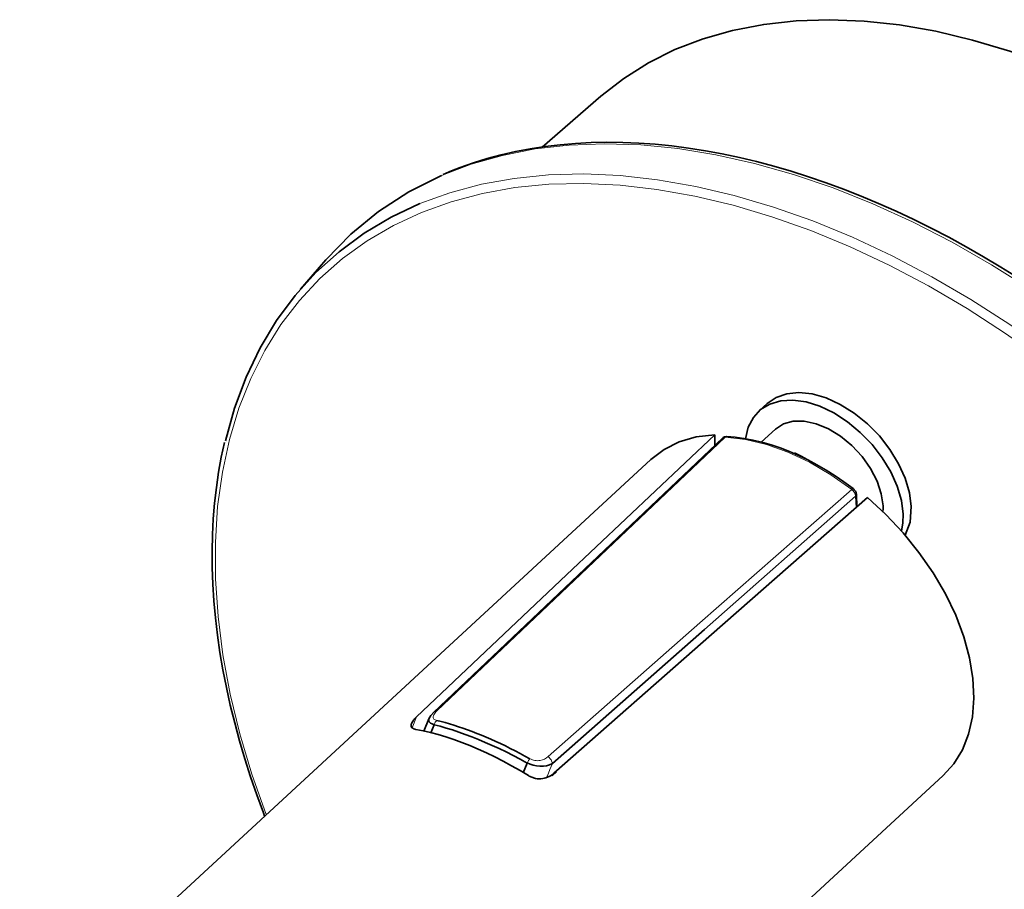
# Model space of a CAD drawing. Extents: x 123 to 2307, y 110 to 1511.
# Tile 21 of 22: x 1980 to 2175, y 853 to 1025. Entities that reach past the tile are written whole.
import ezdxf

# ---------------------------------------------------------------- set-up
doc = ezdxf.new("R2010")
doc.units = 0
doc.header["$MEASUREMENT"] = 0
doc.layers.add('Livello 1', color=7, linetype='Continuous', lineweight=0)

msp = doc.modelspace()

# ---------------------------------------------------------------- linework, layer by layer
at = {"layer": 'Livello 1', "color": 18, "lineweight": 35, "true_color": 0x000000}
for points, knots in [([(2307.01, 856.15), (2307.01, 856.15), (2306.49, 863.31), (2306.49, 863.31), (2306.49, 863.31), (2305.5, 870.63), (2305.5, 870.63), (2305.5, 870.63), (2304.04, 878.09), (2304.04, 878.09), (2304.04, 878.09), (2302.12, 885.66), (2302.12, 885.66), (2302.12, 885.66), (2299.75, 893.29), (2299.75, 893.29), (2299.75, 893.29), (2296.93, 900.98), (2296.93, 900.98), (2296.93, 900.98), (2293.68, 908.68), (2293.68, 908.68), (2293.68, 908.68), (2290.01, 916.36), (2290.01, 916.36), (2290.01, 916.36), (2285.93, 923.98), (2285.93, 923.98), (2285.93, 923.98), (2281.47, 931.53), (2281.47, 931.53), (2281.47, 931.53), (2276.64, 938.97), (2276.64, 938.97), (2276.64, 938.97), (2271.46, 946.27), (2271.46, 946.27), (2271.46, 946.27), (2265.94, 953.39), (2265.94, 953.39), (2265.94, 953.39), (2260.13, 960.32), (2260.13, 960.32), (2260.13, 960.32), (2254.02, 967.02), (2254.02, 967.02), (2254.02, 967.02), (2247.66, 973.46), (2247.66, 973.46), (2247.66, 973.46), (2241.07, 979.62), (2241.07, 979.62), (2241.07, 979.62), (2234.27, 985.47), (2234.27, 985.47), (2234.27, 985.47), (2227.29, 991), (2227.29, 991), (2227.29, 991), (2220.17, 996.17), (2220.17, 996.17), (2220.17, 996.17), (2212.92, 1000.97), (2212.92, 1000.97), (2212.92, 1000.97), (2205.58, 1005.38), (2205.58, 1005.38), (2205.58, 1005.38), (2198.17, 1009.37), (2198.17, 1009.37), (2198.17, 1009.37), (2190.74, 1012.94), (2190.74, 1012.94), (2190.74, 1012.94), (2183.3, 1016.07), (2183.3, 1016.07), (2183.3, 1016.07), (2175.9, 1018.74), (2175.9, 1018.74), (2175.9, 1018.74), (2168.55, 1020.95), (2168.55, 1020.95), (2168.55, 1020.95), (2161.29, 1022.68), (2161.29, 1022.68), (2161.29, 1022.68), (2154.14, 1023.93), (2154.14, 1023.93), (2154.14, 1023.93), (2147.15, 1024.7), (2147.15, 1024.7), (2147.15, 1024.7), (2140.32, 1024.98), (2140.32, 1024.98), (2140.32, 1024.98), (2133.71, 1024.76), (2133.71, 1024.76), (2133.71, 1024.76), (2127.32, 1024.06), (2127.32, 1024.06), (2127.32, 1024.06), (2121.18, 1022.87), (2121.18, 1022.87), (2121.18, 1022.87), (2115.33, 1021.2), (2115.33, 1021.2), (2115.33, 1021.2), (2109.78, 1019.06), (2109.78, 1019.06), (2109.78, 1019.06), (2104.56, 1016.45), (2104.56, 1016.45), (2104.56, 1016.45), (2099.69, 1013.38), (2099.69, 1013.38), (2099.69, 1013.38), (2095.18, 1009.87), (2095.18, 1009.87)], [0, 0, 0, 0, 1, 1, 1, 2, 2, 2, 3, 3, 3, 4, 4, 4, 5, 5, 5, 6, 6, 6, 7, 7, 7, 8, 8, 8, 9, 9, 9, 10, 10, 10, 11, 11, 11, 12, 12, 12, 13, 13, 13, 14, 14, 14, 15, 15, 15, 16, 16, 16, 17, 17, 17, 18, 18, 18, 19, 19, 19, 20, 20, 20, 21, 21, 21, 22, 22, 22, 23, 23, 23, 24, 24, 24, 25, 25, 25, 26, 26, 26, 27, 27, 27, 28, 28, 28, 29, 29, 29, 30, 30, 30, 31, 31, 31, 32, 32, 32, 33, 33, 33, 34, 34, 34, 35, 35, 35, 36, 36, 36, 37, 37, 37, 38, 38, 38, 39, 39, 39, 39]), ([(2279.49, 816.24), (2279.49, 816.24), (2279.4, 817.99), (2279.4, 817.99), (2279.4, 817.99), (2279.3, 819.75), (2279.3, 819.75), (2279.3, 819.75), (2279.02, 823.1), (2279.02, 823.1), (2279.02, 823.1), (2278.65, 826.49), (2278.65, 826.49), (2278.65, 826.49), (2278.18, 829.91), (2278.18, 829.91), (2278.18, 829.91), (2277.62, 833.36), (2277.62, 833.36), (2277.62, 833.36), (2276.97, 836.83), (2276.97, 836.83), (2276.97, 836.83), (2276.23, 840.33), (2276.23, 840.33), (2276.23, 840.33), (2275.39, 843.84), (2275.39, 843.84), (2275.39, 843.84), (2274.47, 847.38), (2274.47, 847.38), (2274.47, 847.38), (2273.45, 850.93), (2273.45, 850.93), (2273.45, 850.93), (2272.34, 854.49), (2272.34, 854.49), (2272.34, 854.49), (2271.15, 858.06), (2271.15, 858.06), (2271.15, 858.06), (2269.87, 861.64), (2269.87, 861.64), (2269.87, 861.64), (2268.5, 865.22), (2268.5, 865.22), (2268.5, 865.22), (2267.05, 868.81), (2267.05, 868.81), (2267.05, 868.81), (2265.51, 872.39), (2265.51, 872.39), (2265.51, 872.39), (2263.89, 875.97), (2263.89, 875.97), (2263.89, 875.97), (2262.18, 879.55), (2262.18, 879.55), (2262.18, 879.55), (2260.4, 883.12), (2260.4, 883.12), (2260.4, 883.12), (2258.53, 886.67), (2258.53, 886.67), (2258.53, 886.67), (2256.59, 890.21), (2256.59, 890.21), (2256.59, 890.21), (2254.57, 893.74), (2254.57, 893.74), (2254.57, 893.74), (2252.47, 897.25), (2252.47, 897.25), (2252.47, 897.25), (2250.31, 900.73), (2250.31, 900.73), (2250.31, 900.73), (2248.06, 904.2), (2248.06, 904.2), (2248.06, 904.2), (2245.75, 907.63), (2245.75, 907.63), (2245.75, 907.63), (2243.37, 911.04), (2243.37, 911.04), (2243.37, 911.04), (2240.92, 914.41), (2240.92, 914.41), (2240.92, 914.41), (2238.41, 917.76), (2238.41, 917.76), (2238.41, 917.76), (2235.83, 921.06), (2235.83, 921.06), (2235.83, 921.06), (2233.2, 924.33), (2233.2, 924.33), (2233.2, 924.33), (2230.5, 927.56), (2230.5, 927.56), (2230.5, 927.56), (2227.74, 930.74), (2227.74, 930.74), (2227.74, 930.74), (2224.93, 933.88), (2224.93, 933.88), (2224.93, 933.88), (2222.06, 936.97), (2222.06, 936.97), (2222.06, 936.97), (2219.15, 940.01), (2219.15, 940.01), (2219.15, 940.01), (2216.18, 942.99), (2216.18, 942.99), (2216.18, 942.99), (2213.17, 945.92), (2213.17, 945.92), (2213.17, 945.92), (2210.11, 948.8), (2210.11, 948.8), (2210.11, 948.8), (2207.01, 951.62), (2207.01, 951.62), (2207.01, 951.62), (2203.87, 954.37), (2203.87, 954.37), (2203.87, 954.37), (2200.68, 957.06), (2200.68, 957.06), (2200.68, 957.06), (2197.47, 959.69), (2197.47, 959.69), (2197.47, 959.69), (2194.22, 962.25), (2194.22, 962.25), (2194.22, 962.25), (2190.94, 964.74), (2190.94, 964.74), (2190.94, 964.74), (2187.63, 967.17), (2187.63, 967.17), (2187.63, 967.17), (2184.29, 969.52), (2184.29, 969.52), (2184.29, 969.52), (2180.93, 971.79), (2180.93, 971.79), (2180.93, 971.79), (2177.55, 973.99), (2177.55, 973.99), (2177.55, 973.99), (2174.14, 976.11), (2174.14, 976.11), (2174.14, 976.11), (2170.73, 978.16), (2170.73, 978.16), (2170.73, 978.16), (2167.29, 980.12), (2167.29, 980.12), (2167.29, 980.12), (2163.85, 982), (2163.85, 982), (2163.85, 982), (2160.39, 983.8), (2160.39, 983.8), (2160.39, 983.8), (2156.93, 985.52), (2156.93, 985.52), (2156.93, 985.52), (2153.47, 987.14), (2153.47, 987.14), (2153.47, 987.14), (2150, 988.68), (2150, 988.68), (2150, 988.68), (2146.53, 990.14), (2146.53, 990.14), (2146.53, 990.14), (2143.07, 991.5), (2143.07, 991.5), (2143.07, 991.5), (2139.61, 992.77), (2139.61, 992.77), (2139.61, 992.77), (2136.17, 993.96), (2136.17, 993.96), (2136.17, 993.96), (2132.73, 995.05), (2132.73, 995.05), (2132.73, 995.05), (2129.3, 996.04), (2129.3, 996.04), (2129.3, 996.04), (2125.89, 996.95), (2125.89, 996.95), (2125.89, 996.95), (2122.5, 997.75), (2122.5, 997.75), (2122.5, 997.75), (2119.13, 998.47), (2119.13, 998.47), (2119.13, 998.47), (2115.79, 999.09), (2115.79, 999.09), (2115.79, 999.09), (2112.47, 999.61), (2112.47, 999.61), (2112.47, 999.61), (2109.18, 1000.03), (2109.18, 1000.03), (2109.18, 1000.03), (2105.91, 1000.36), (2105.91, 1000.36), (2105.91, 1000.36), (2102.68, 1000.59), (2102.68, 1000.59), (2102.68, 1000.59), (2099.49, 1000.72), (2099.49, 1000.72), (2099.49, 1000.72), (2096.34, 1000.76), (2096.34, 1000.76), (2096.34, 1000.76), (2093.22, 1000.7), (2093.22, 1000.7), (2093.22, 1000.7), (2090.15, 1000.54), (2090.15, 1000.54), (2090.15, 1000.54), (2087.12, 1000.28), (2087.12, 1000.28), (2087.12, 1000.28), (2084.14, 999.92), (2084.14, 999.92), (2084.14, 999.92), (2081.21, 999.47), (2081.21, 999.47), (2081.21, 999.47), (2078.33, 998.92), (2078.33, 998.92), (2078.33, 998.92), (2075.5, 998.28), (2075.5, 998.28), (2075.5, 998.28), (2072.73, 997.54), (2072.73, 997.54), (2072.73, 997.54), (2070.02, 996.71), (2070.02, 996.71), (2070.02, 996.71), (2067.37, 995.77), (2067.37, 995.77), (2067.37, 995.77), (2065.69, 995.1), (2065.69, 995.1), (2065.69, 995.1), (2064.05, 994.38), (2064.05, 994.38)], [0, 0, 0, 0, 1, 1, 1, 2, 2, 2, 3, 3, 3, 4, 4, 4, 5, 5, 5, 6, 6, 6, 7, 7, 7, 8, 8, 8, 9, 9, 9, 10, 10, 10, 11, 11, 11, 12, 12, 12, 13, 13, 13, 14, 14, 14, 15, 15, 15, 16, 16, 16, 17, 17, 17, 18, 18, 18, 19, 19, 19, 20, 20, 20, 21, 21, 21, 22, 22, 22, 23, 23, 23, 24, 24, 24, 25, 25, 25, 26, 26, 26, 27, 27, 27, 28, 28, 28, 29, 29, 29, 30, 30, 30, 31, 31, 31, 32, 32, 32, 33, 33, 33, 34, 34, 34, 35, 35, 35, 36, 36, 36, 37, 37, 37, 38, 38, 38, 39, 39, 39, 40, 40, 40, 41, 41, 41, 42, 42, 42, 43, 43, 43, 44, 44, 44, 45, 45, 45, 46, 46, 46, 47, 47, 47, 48, 48, 48, 49, 49, 49, 50, 50, 50, 51, 51, 51, 52, 52, 52, 53, 53, 53, 54, 54, 54, 55, 55, 55, 56, 56, 56, 57, 57, 57, 58, 58, 58, 59, 59, 59, 60, 60, 60, 61, 61, 61, 62, 62, 62, 63, 63, 63, 64, 64, 64, 65, 65, 65, 66, 66, 66, 67, 67, 67, 68, 68, 68, 69, 69, 69, 70, 70, 70, 71, 71, 71, 72, 72, 72, 73, 73, 73, 74, 74, 74, 75, 75, 75, 76, 76, 76, 77, 77, 77, 78, 78, 78, 79, 79, 79, 80, 80, 80, 81, 81, 81, 82, 82, 82, 83, 83, 83, 84, 84, 84, 85, 85, 85, 86, 86, 86, 86]), ([(2063.72, 994.2), (2063.72, 994.2), (2057.25, 990.98), (2057.25, 990.98), (2057.25, 990.98), (2051.27, 987.11), (2051.27, 987.11), (2051.27, 987.11), (2045.8, 982.64), (2045.8, 982.64), (2045.8, 982.64), (2040.89, 977.57), (2040.89, 977.57)], [0, 0, 0, 0, 1, 1, 1, 2, 2, 2, 3, 3, 3, 4, 4, 4, 4]), ([(2021.04, 941.82), (2021.04, 941.82), (2022.84, 948.27), (2022.84, 948.27), (2022.84, 948.27), (2025.13, 954.39), (2025.13, 954.39), (2025.13, 954.39), (2027.9, 960.15), (2027.9, 960.15), (2027.9, 960.15), (2031.13, 965.53), (2031.13, 965.53), (2031.13, 965.53), (2034.81, 970.5), (2034.81, 970.5), (2034.81, 970.5), (2038.93, 975.04), (2038.93, 975.04), (2038.93, 975.04), (2043.48, 979.15), (2043.48, 979.15), (2043.48, 979.15), (2048.42, 982.79), (2048.42, 982.79), (2048.42, 982.79), (2053.75, 985.96), (2053.75, 985.96), (2053.75, 985.96), (2059.45, 988.65), (2059.45, 988.65)], [0, 0, 0, 0, 1, 1, 1, 2, 2, 2, 3, 3, 3, 4, 4, 4, 5, 5, 5, 6, 6, 6, 7, 7, 7, 8, 8, 8, 9, 9, 9, 10, 10, 10, 10]), ([(2127.97, 949.16), (2127.97, 949.16), (2129.74, 950.38), (2129.74, 950.38), (2129.74, 950.38), (2131.86, 951.11), (2131.86, 951.11), (2131.86, 951.11), (2134.27, 951.34), (2134.27, 951.34), (2134.27, 951.34), (2136.89, 951.05), (2136.89, 951.05), (2136.89, 951.05), (2139.64, 950.26), (2139.64, 950.26), (2139.64, 950.26), (2142.43, 948.98), (2142.43, 948.98), (2142.43, 948.98), (2145.17, 947.27), (2145.17, 947.27), (2145.17, 947.27), (2147.77, 945.17), (2147.77, 945.17), (2147.77, 945.17), (2150.15, 942.75), (2150.15, 942.75), (2150.15, 942.75), (2152.23, 940.09), (2152.23, 940.09), (2152.23, 940.09), (2153.95, 937.28), (2153.95, 937.28), (2153.95, 937.28), (2155.25, 934.39), (2155.25, 934.39), (2155.25, 934.39), (2156.09, 931.54), (2156.09, 931.54), (2156.09, 931.54), (2156.44, 928.8), (2156.44, 928.8)], [0, 0, 0, 0, 1, 1, 1, 2, 2, 2, 3, 3, 3, 4, 4, 4, 5, 5, 5, 6, 6, 6, 7, 7, 7, 8, 8, 8, 9, 9, 9, 10, 10, 10, 11, 11, 11, 12, 12, 12, 13, 13, 13, 14, 14, 14, 14]), ([(2123.74, 942.19), (2123.74, 942.19), (2124.27, 944.47), (2124.27, 944.47), (2124.27, 944.47), (2125.27, 946.41), (2125.27, 946.41), (2125.27, 946.41), (2126.69, 947.96), (2126.69, 947.96), (2126.69, 947.96), (2128.51, 949.07), (2128.51, 949.07), (2128.51, 949.07), (2130.66, 949.7), (2130.66, 949.7), (2130.66, 949.7), (2133.08, 949.83), (2133.08, 949.83), (2133.08, 949.83), (2135.69, 949.47), (2135.69, 949.47), (2135.69, 949.47), (2138.4, 948.62), (2138.4, 948.62), (2138.4, 948.62), (2141.15, 947.3), (2141.15, 947.3), (2141.15, 947.3), (2143.83, 945.57), (2143.83, 945.57), (2143.83, 945.57), (2146.37, 943.47), (2146.37, 943.47), (2146.37, 943.47), (2148.7, 941.06), (2148.7, 941.06), (2148.7, 941.06), (2150.72, 938.43), (2150.72, 938.43), (2150.72, 938.43), (2152.4, 935.65), (2152.4, 935.65), (2152.4, 935.65), (2153.66, 932.81), (2153.66, 932.81), (2153.66, 932.81), (2154.48, 930), (2154.48, 930), (2154.48, 930), (2154.82, 927.3), (2154.82, 927.3)], [0, 0, 0, 0, 1, 1, 1, 2, 2, 2, 3, 3, 3, 4, 4, 4, 5, 5, 5, 6, 6, 6, 7, 7, 7, 8, 8, 8, 9, 9, 9, 10, 10, 10, 11, 11, 11, 12, 12, 12, 13, 13, 13, 14, 14, 14, 15, 15, 15, 16, 16, 16, 17, 17, 17, 17]), ([(2150.87, 928.93), (2150.87, 928.93), (2150.53, 931.33), (2150.53, 931.33), (2150.53, 931.33), (2149.69, 933.82), (2149.69, 933.82), (2149.69, 933.82), (2148.4, 936.32), (2148.4, 936.32), (2148.4, 936.32), (2146.72, 938.7), (2146.72, 938.7), (2146.72, 938.7), (2144.7, 940.86), (2144.7, 940.86), (2144.7, 940.86), (2142.46, 942.71), (2142.46, 942.71), (2142.46, 942.71), (2140.07, 944.18), (2140.07, 944.18), (2140.07, 944.18), (2137.64, 945.18), (2137.64, 945.18), (2137.64, 945.18), (2135.29, 945.69), (2135.29, 945.69), (2135.29, 945.69), (2133.11, 945.68), (2133.11, 945.68), (2133.11, 945.68), (2131.19, 945.15), (2131.19, 945.15), (2131.19, 945.15), (2129.62, 944.12), (2129.62, 944.12)], [0, 0, 0, 0, 1, 1, 1, 2, 2, 2, 3, 3, 3, 4, 4, 4, 5, 5, 5, 6, 6, 6, 7, 7, 7, 8, 8, 8, 9, 9, 9, 10, 10, 10, 11, 11, 11, 12, 12, 12, 12]), ([(2058.8, 887.28), (2058.8, 887.28), (2088.39, 915.31), (2088.39, 915.31), (2088.39, 915.31), (2117.64, 943), (2117.64, 943)], [0, 0, 0, 0, 1, 1, 1, 2, 2, 2, 2]), ([(2105.04, 938.13), (2105.04, 938.13), (2107.65, 940.11), (2107.65, 940.11), (2107.65, 940.11), (2110.65, 941.59), (2110.65, 941.59), (2110.65, 941.59), (2114, 942.56), (2114, 942.56), (2114, 942.56), (2117.64, 943), (2117.64, 943)], [0, 0, 0, 0, 1, 1, 1, 2, 2, 2, 3, 3, 3, 4, 4, 4, 4]), ([(2020.87, 941.49), (2020.87, 941.49), (2020.86, 941.47), (2020.86, 941.47), (2020.86, 941.47), (2020.86, 941.45), (2020.86, 941.45), (2020.86, 941.45), (2020.2, 938.57), (2020.2, 938.57), (2020.2, 938.57), (2019.69, 935.59), (2019.69, 935.59), (2019.69, 935.59), (2019.26, 932.57), (2019.26, 932.57), (2019.26, 932.57), (2018.9, 929.51), (2018.9, 929.51), (2018.9, 929.51), (2018.64, 926.4), (2018.64, 926.4), (2018.64, 926.4), (2018.48, 923.24), (2018.48, 923.24), (2018.48, 923.24), (2018.41, 920.03), (2018.41, 920.03), (2018.41, 920.03), (2018.44, 916.79), (2018.44, 916.79), (2018.44, 916.79), (2018.56, 913.5), (2018.56, 913.5), (2018.56, 913.5), (2018.77, 910.18), (2018.77, 910.18), (2018.77, 910.18), (2019.08, 906.82), (2019.08, 906.82), (2019.08, 906.82), (2019.48, 903.43), (2019.48, 903.43), (2019.48, 903.43), (2019.97, 900.01), (2019.97, 900.01), (2019.97, 900.01), (2020.56, 896.56), (2020.56, 896.56), (2020.56, 896.56), (2021.24, 893.09), (2021.24, 893.09), (2021.24, 893.09), (2022.02, 889.6), (2022.02, 889.6), (2022.02, 889.6), (2022.88, 886.08), (2022.88, 886.08), (2022.88, 886.08), (2023.83, 882.55), (2023.83, 882.55), (2023.83, 882.55), (2024.88, 879.01), (2024.88, 879.01), (2024.88, 879.01), (2026.01, 875.46), (2026.01, 875.46), (2026.01, 875.46), (2027.23, 871.89), (2027.23, 871.89), (2027.23, 871.89), (2028.54, 868.32), (2028.54, 868.32), (2028.54, 868.32), (2028.79, 867.67), (2028.79, 867.67)], [0, 0, 0, 0, 1, 1, 1, 2, 2, 2, 3, 3, 3, 4, 4, 4, 5, 5, 5, 6, 6, 6, 7, 7, 7, 8, 8, 8, 9, 9, 9, 10, 10, 10, 11, 11, 11, 12, 12, 12, 13, 13, 13, 14, 14, 14, 15, 15, 15, 16, 16, 16, 17, 17, 17, 18, 18, 18, 19, 19, 19, 20, 20, 20, 21, 21, 21, 22, 22, 22, 23, 23, 23, 24, 24, 24, 25, 25, 25, 25]), ([(2120.05, 942.61), (2120.05, 942.61), (2119.93, 942.62), (2119.93, 942.62), (2119.93, 942.62), (2119.81, 942.61), (2119.81, 942.61), (2119.81, 942.61), (2119.69, 942.59), (2119.69, 942.59), (2119.69, 942.59), (2119.57, 942.56), (2119.57, 942.56), (2119.57, 942.56), (2119.45, 942.51), (2119.45, 942.51), (2119.45, 942.51), (2119.34, 942.45), (2119.34, 942.45), (2119.34, 942.45), (2119.24, 942.38), (2119.24, 942.38), (2119.24, 942.38), (2119.15, 942.3), (2119.15, 942.3)], [0, 0, 0, 0, 1, 1, 1, 2, 2, 2, 3, 3, 3, 4, 4, 4, 5, 5, 5, 6, 6, 6, 7, 7, 7, 8, 8, 8, 8]), ([(2120.04, 942.61), (2120.04, 942.61), (2119.89, 942.61), (2119.89, 942.61), (2119.89, 942.61), (2119.78, 942.56), (2119.78, 942.56), (2119.78, 942.56), (2119.68, 942.49), (2119.68, 942.49)], [0, 0, 0, 0, 1, 1, 1, 2, 2, 2, 3, 3, 3, 3]), ([(2144.97, 932.37), (2144.97, 932.37), (2144.06, 933.05), (2144.06, 933.05), (2144.06, 933.05), (2143.15, 933.71), (2143.15, 933.71), (2143.15, 933.71), (2141.39, 934.91), (2141.39, 934.91), (2141.39, 934.91), (2139.61, 936.03), (2139.61, 936.03), (2139.61, 936.03), (2137.82, 937.07), (2137.82, 937.07), (2137.82, 937.07), (2136.01, 938.03), (2136.01, 938.03), (2136.01, 938.03), (2134.2, 938.91), (2134.2, 938.91), (2134.2, 938.91), (2132.38, 939.7), (2132.38, 939.7), (2132.38, 939.7), (2130.57, 940.4), (2130.57, 940.4), (2130.57, 940.4), (2128.76, 941.01), (2128.76, 941.01), (2128.76, 941.01), (2126.96, 941.52), (2126.96, 941.52), (2126.96, 941.52), (2125.18, 941.94), (2125.18, 941.94), (2125.18, 941.94), (2123.42, 942.26), (2123.42, 942.26), (2123.42, 942.26), (2121.69, 942.49), (2121.69, 942.49), (2121.69, 942.49), (2120.84, 942.57), (2120.84, 942.57), (2120.84, 942.57), (2120, 942.62), (2120, 942.62)], [0, 0, 0, 0, 1, 1, 1, 2, 2, 2, 3, 3, 3, 4, 4, 4, 5, 5, 5, 6, 6, 6, 7, 7, 7, 8, 8, 8, 9, 9, 9, 10, 10, 10, 11, 11, 11, 12, 12, 12, 13, 13, 13, 14, 14, 14, 15, 15, 15, 16, 16, 16, 16]), ([(2135.53, 938.31), (2135.53, 938.31), (2134.47, 938.91), (2134.47, 938.91), (2134.47, 938.91), (2133.39, 939.42), (2133.39, 939.42)], [0, 0, 0, 0, 1, 1, 1, 2, 2, 2, 2]), ([(2144.68, 932.21), (2144.68, 932.21), (2144.77, 932.29), (2144.77, 932.29), (2144.77, 932.29), (2144.84, 932.34), (2144.84, 932.34), (2144.84, 932.34), (2144.91, 932.37), (2144.91, 932.37), (2144.91, 932.37), (2144.95, 932.38), (2144.95, 932.38), (2144.95, 932.38), (2144.97, 932.37), (2144.97, 932.37)], [0, 0, 0, 0, 1, 1, 1, 2, 2, 2, 3, 3, 3, 4, 4, 4, 5, 5, 5, 5]), ([(2145.61, 931.22), (2145.61, 931.22), (2145.59, 931.38), (2145.59, 931.38), (2145.59, 931.38), (2145.55, 931.53), (2145.55, 931.53), (2145.55, 931.53), (2145.49, 931.7), (2145.49, 931.7), (2145.49, 931.7), (2145.41, 931.85), (2145.41, 931.85), (2145.41, 931.85), (2145.32, 932), (2145.32, 932), (2145.32, 932), (2145.2, 932.14), (2145.2, 932.14), (2145.2, 932.14), (2145.08, 932.27), (2145.08, 932.27), (2145.08, 932.27), (2144.95, 932.38), (2144.95, 932.38)], [0, 0, 0, 0, 1, 1, 1, 2, 2, 2, 3, 3, 3, 4, 4, 4, 5, 5, 5, 6, 6, 6, 7, 7, 7, 8, 8, 8, 8]), ([(2145.61, 931.23), (2145.61, 931.23), (2145.59, 931.06), (2145.59, 931.06), (2145.59, 931.06), (2145.54, 930.96), (2145.54, 930.96), (2145.54, 930.96), (2145.45, 930.86), (2145.45, 930.86)], [0, 0, 0, 0, 1, 1, 1, 2, 2, 2, 3, 3, 3, 3]), ([(2145.45, 930.86), (2145.45, 930.86), (2115.65, 904.56), (2115.65, 904.56), (2115.65, 904.56), (2085.6, 878.03), (2085.6, 878.03)], [0, 0, 0, 0, 1, 1, 1, 2, 2, 2, 2]), ([(2147.77, 930.61), (2147.77, 930.61), (2117.01, 903.53), (2117.01, 903.53), (2117.01, 903.53), (2085.91, 876.13), (2085.91, 876.13)], [0, 0, 0, 0, 1, 1, 1, 2, 2, 2, 2]), ([(2147.77, 930.61), (2147.77, 930.61), (2151.42, 927.26), (2151.42, 927.26), (2151.42, 927.26), (2154.84, 923.62), (2154.84, 923.62), (2154.84, 923.62), (2157.96, 919.76), (2157.96, 919.76), (2157.96, 919.76), (2160.76, 915.72), (2160.76, 915.72), (2160.76, 915.72), (2163.18, 911.56), (2163.18, 911.56), (2163.18, 911.56), (2165.21, 907.33), (2165.21, 907.33), (2165.21, 907.33), (2166.8, 903.1), (2166.8, 903.1), (2166.8, 903.1), (2167.94, 898.92), (2167.94, 898.92), (2167.94, 898.92), (2168.61, 894.85), (2168.61, 894.85), (2168.61, 894.85), (2168.81, 890.95), (2168.81, 890.95), (2168.81, 890.95), (2168.52, 887.26), (2168.52, 887.26), (2168.52, 887.26), (2167.76, 883.85), (2167.76, 883.85), (2167.76, 883.85), (2166.53, 880.75), (2166.53, 880.75), (2166.53, 880.75), (2164.86, 878.01), (2164.86, 878.01), (2164.86, 878.01), (2162.76, 875.67), (2162.76, 875.67)], [0, 0, 0, 0, 1, 1, 1, 2, 2, 2, 3, 3, 3, 4, 4, 4, 5, 5, 5, 6, 6, 6, 7, 7, 7, 8, 8, 8, 9, 9, 9, 10, 10, 10, 11, 11, 11, 12, 12, 12, 13, 13, 13, 14, 14, 14, 15, 15, 15, 15]), ([(2150.85, 927.81), (2150.85, 927.81), (2150.88, 928.36), (2150.88, 928.36), (2150.88, 928.36), (2150.87, 928.93), (2150.87, 928.93)], [0, 0, 0, 0, 1, 1, 1, 2, 2, 2, 2]), ([(2154.82, 927.3), (2154.82, 927.3), (2154.78, 925.58), (2154.78, 925.58), (2154.78, 925.58), (2154.52, 923.98), (2154.52, 923.98)], [0, 0, 0, 0, 1, 1, 1, 2, 2, 2, 2]), ([(2156.44, 928.8), (2156.44, 928.8), (2156.2, 925.75), (2156.2, 925.75), (2156.2, 925.75), (2155.24, 923.15), (2155.24, 923.15)], [0, 0, 0, 0, 1, 1, 1, 2, 2, 2, 2]), ([(2062.24, 888.28), (2062.24, 888.28), (2061.62, 887.56), (2061.62, 887.56), (2061.62, 887.56), (2061.23, 886.87), (2061.23, 886.87)], [0, 0, 0, 0, 1, 1, 1, 2, 2, 2, 2]), ([(2058.67, 884.8), (2058.67, 884.8), (2058.59, 884.81), (2058.59, 884.81), (2058.59, 884.81), (2058.52, 884.83), (2058.52, 884.83), (2058.52, 884.83), (2058.45, 884.84), (2058.45, 884.84), (2058.45, 884.84), (2058.38, 884.86), (2058.38, 884.86), (2058.38, 884.86), (2058.32, 884.89), (2058.32, 884.89), (2058.32, 884.89), (2058.26, 884.91), (2058.26, 884.91), (2058.26, 884.91), (2058.2, 884.93), (2058.2, 884.93), (2058.2, 884.93), (2058.15, 884.96), (2058.15, 884.96), (2058.15, 884.96), (2058.09, 884.98), (2058.09, 884.98), (2058.09, 884.98), (2058.05, 885.01), (2058.05, 885.01), (2058.05, 885.01), (2058, 885.04), (2058, 885.04), (2058, 885.04), (2057.96, 885.07), (2057.96, 885.07), (2057.96, 885.07), (2057.92, 885.11), (2057.92, 885.11), (2057.92, 885.11), (2057.88, 885.14), (2057.88, 885.14), (2057.88, 885.14), (2057.79, 885.27), (2057.79, 885.27), (2057.79, 885.27), (2057.73, 885.41), (2057.73, 885.41), (2057.73, 885.41), (2057.71, 885.58), (2057.71, 885.58), (2057.71, 885.58), (2057.73, 885.75), (2057.73, 885.75), (2057.73, 885.75), (2057.78, 885.92), (2057.78, 885.92), (2057.78, 885.92), (2057.85, 886.1), (2057.85, 886.1), (2057.85, 886.1), (2057.96, 886.29), (2057.96, 886.29), (2057.96, 886.29), (2058.09, 886.49), (2058.09, 886.49), (2058.09, 886.49), (2058.19, 886.62), (2058.19, 886.62), (2058.19, 886.62), (2058.29, 886.74), (2058.29, 886.74), (2058.29, 886.74), (2058.4, 886.88), (2058.4, 886.88), (2058.4, 886.88), (2058.53, 887.01), (2058.53, 887.01), (2058.53, 887.01), (2058.66, 887.14), (2058.66, 887.14), (2058.66, 887.14), (2058.8, 887.28), (2058.8, 887.28)], [0, 0, 0, 0, 1, 1, 1, 2, 2, 2, 3, 3, 3, 4, 4, 4, 5, 5, 5, 6, 6, 6, 7, 7, 7, 8, 8, 8, 9, 9, 9, 10, 10, 10, 11, 11, 11, 12, 12, 12, 13, 13, 13, 14, 14, 14, 15, 15, 15, 16, 16, 16, 17, 17, 17, 18, 18, 18, 19, 19, 19, 20, 20, 20, 21, 21, 21, 22, 22, 22, 23, 23, 23, 24, 24, 24, 25, 25, 25, 26, 26, 26, 27, 27, 27, 28, 28, 28, 28]), ([(2062.24, 885.72), (2062.24, 885.72), (2061.85, 885.88), (2061.85, 885.88), (2061.85, 885.88), (2061.52, 886.06), (2061.52, 886.06), (2061.52, 886.06), (2061.29, 886.28), (2061.29, 886.28), (2061.29, 886.28), (2061.19, 886.53), (2061.19, 886.53), (2061.19, 886.53), (2061.22, 886.88), (2061.22, 886.88)], [0, 0, 0, 0, 1, 1, 1, 2, 2, 2, 3, 3, 3, 4, 4, 4, 5, 5, 5, 5]), ([(2062.78, 886.56), (2062.78, 886.56), (2063.61, 886.35), (2063.61, 886.35), (2063.61, 886.35), (2064.45, 886.13), (2064.45, 886.13), (2064.45, 886.13), (2065.3, 885.88), (2065.3, 885.88), (2065.3, 885.88), (2066.17, 885.61), (2066.17, 885.61), (2066.17, 885.61), (2067.05, 885.33), (2067.05, 885.33), (2067.05, 885.33), (2067.94, 885.03), (2067.94, 885.03), (2067.94, 885.03), (2068.83, 884.71), (2068.83, 884.71), (2068.83, 884.71), (2069.74, 884.37), (2069.74, 884.37), (2069.74, 884.37), (2070.66, 884.01), (2070.66, 884.01), (2070.66, 884.01), (2071.59, 883.64), (2071.59, 883.64), (2071.59, 883.64), (2072.52, 883.25), (2072.52, 883.25), (2072.52, 883.25), (2073.46, 882.84), (2073.46, 882.84), (2073.46, 882.84), (2074.41, 882.42), (2074.41, 882.42), (2074.41, 882.42), (2075.36, 881.98), (2075.36, 881.98), (2075.36, 881.98), (2076.32, 881.52), (2076.32, 881.52), (2076.32, 881.52), (2077.28, 881.05), (2077.28, 881.05), (2077.28, 881.05), (2078.24, 880.56), (2078.24, 880.56), (2078.24, 880.56), (2079.21, 880.06), (2079.21, 880.06), (2079.21, 880.06), (2080.18, 879.54), (2080.18, 879.54), (2080.18, 879.54), (2081.16, 879.01), (2081.16, 879.01)], [0, 0, 0, 0, 1, 1, 1, 2, 2, 2, 3, 3, 3, 4, 4, 4, 5, 5, 5, 6, 6, 6, 7, 7, 7, 8, 8, 8, 9, 9, 9, 10, 10, 10, 11, 11, 11, 12, 12, 12, 13, 13, 13, 14, 14, 14, 15, 15, 15, 16, 16, 16, 17, 17, 17, 18, 18, 18, 19, 19, 19, 20, 20, 20, 20]), ([(2080.87, 875.67), (2080.87, 875.67), (2079.21, 876.65), (2079.21, 876.65), (2079.21, 876.65), (2077.55, 877.61), (2077.55, 877.61), (2077.55, 877.61), (2075.88, 878.51), (2075.88, 878.51), (2075.88, 878.51), (2074.22, 879.36), (2074.22, 879.36), (2074.22, 879.36), (2072.58, 880.16), (2072.58, 880.16), (2072.58, 880.16), (2070.94, 880.91), (2070.94, 880.91), (2070.94, 880.91), (2069.31, 881.6), (2069.31, 881.6), (2069.31, 881.6), (2067.71, 882.23), (2067.71, 882.23), (2067.71, 882.23), (2066.13, 882.81), (2066.13, 882.81), (2066.13, 882.81), (2064.57, 883.33), (2064.57, 883.33), (2064.57, 883.33), (2063.04, 883.79), (2063.04, 883.79), (2063.04, 883.79), (2061.55, 884.19), (2061.55, 884.19), (2061.55, 884.19), (2060.1, 884.51), (2060.1, 884.51), (2060.1, 884.51), (2058.67, 884.8), (2058.67, 884.8)], [0, 0, 0, 0, 1, 1, 1, 2, 2, 2, 3, 3, 3, 4, 4, 4, 5, 5, 5, 6, 6, 6, 7, 7, 7, 8, 8, 8, 9, 9, 9, 10, 10, 10, 11, 11, 11, 12, 12, 12, 13, 13, 13, 14, 14, 14, 14]), ([(2080.62, 878.16), (2080.62, 878.16), (2079.22, 878.91), (2079.22, 878.91), (2079.22, 878.91), (2077.83, 879.64), (2077.83, 879.64), (2077.83, 879.64), (2076.45, 880.34), (2076.45, 880.34), (2076.45, 880.34), (2075.07, 881), (2075.07, 881), (2075.07, 881), (2073.71, 881.63), (2073.71, 881.63), (2073.71, 881.63), (2072.35, 882.23), (2072.35, 882.23), (2072.35, 882.23), (2071.02, 882.79), (2071.02, 882.79), (2071.02, 882.79), (2069.7, 883.32), (2069.7, 883.32), (2069.7, 883.32), (2068.4, 883.81), (2068.4, 883.81), (2068.4, 883.81), (2067.12, 884.27), (2067.12, 884.27), (2067.12, 884.27), (2065.86, 884.69), (2065.86, 884.69), (2065.86, 884.69), (2064.63, 885.07), (2064.63, 885.07), (2064.63, 885.07), (2063.43, 885.41), (2063.43, 885.41), (2063.43, 885.41), (2062.25, 885.72), (2062.25, 885.72)], [0, 0, 0, 0, 1, 1, 1, 2, 2, 2, 3, 3, 3, 4, 4, 4, 5, 5, 5, 6, 6, 6, 7, 7, 7, 8, 8, 8, 9, 9, 9, 10, 10, 10, 11, 11, 11, 12, 12, 12, 13, 13, 13, 14, 14, 14, 14]), ([(2085.6, 878.03), (2085.6, 878.03), (2085.05, 877.78), (2085.05, 877.78), (2085.05, 877.78), (2084.44, 877.59), (2084.44, 877.59), (2084.44, 877.59), (2083.81, 877.51), (2083.81, 877.51), (2083.81, 877.51), (2083.12, 877.51), (2083.12, 877.51), (2083.12, 877.51), (2082.47, 877.58), (2082.47, 877.58), (2082.47, 877.58), (2081.8, 877.72), (2081.8, 877.72), (2081.8, 877.72), (2081.2, 877.92), (2081.2, 877.92), (2081.2, 877.92), (2080.61, 878.17), (2080.61, 878.17)], [0, 0, 0, 0, 1, 1, 1, 2, 2, 2, 3, 3, 3, 4, 4, 4, 5, 5, 5, 6, 6, 6, 7, 7, 7, 8, 8, 8, 8]), ([(2085.91, 876.13), (2085.91, 876.13), (2085.81, 876.05), (2085.81, 876.05), (2085.81, 876.05), (2085.72, 875.98), (2085.72, 875.98), (2085.72, 875.98), (2085.63, 875.9), (2085.63, 875.9), (2085.63, 875.9), (2085.53, 875.83), (2085.53, 875.83), (2085.53, 875.83), (2085.43, 875.76), (2085.43, 875.76), (2085.43, 875.76), (2085.33, 875.7), (2085.33, 875.7), (2085.33, 875.7), (2085.23, 875.64), (2085.23, 875.64), (2085.23, 875.64), (2085.12, 875.58), (2085.12, 875.58), (2085.12, 875.58), (2085.02, 875.52), (2085.02, 875.52), (2085.02, 875.52), (2084.91, 875.47), (2084.91, 875.47), (2084.91, 875.47), (2084.62, 875.33), (2084.62, 875.33), (2084.62, 875.33), (2084.31, 875.22), (2084.31, 875.22), (2084.31, 875.22), (2084, 875.14), (2084, 875.14), (2084, 875.14), (2083.68, 875.08), (2083.68, 875.08), (2083.68, 875.08), (2083.33, 875.04), (2083.33, 875.04), (2083.33, 875.04), (2082.97, 875.04), (2082.97, 875.04), (2082.97, 875.04), (2082.62, 875.06), (2082.62, 875.06), (2082.62, 875.06), (2082.26, 875.12), (2082.26, 875.12), (2082.26, 875.12), (2082.08, 875.16), (2082.08, 875.16), (2082.08, 875.16), (2081.9, 875.21), (2081.9, 875.21), (2081.9, 875.21), (2081.72, 875.27), (2081.72, 875.27), (2081.72, 875.27), (2081.54, 875.33), (2081.54, 875.33), (2081.54, 875.33), (2081.37, 875.41), (2081.37, 875.41), (2081.37, 875.41), (2081.2, 875.48), (2081.2, 875.48), (2081.2, 875.48), (2081.03, 875.57), (2081.03, 875.57), (2081.03, 875.57), (2080.87, 875.67), (2080.87, 875.67)], [0, 0, 0, 0, 1, 1, 1, 2, 2, 2, 3, 3, 3, 4, 4, 4, 5, 5, 5, 6, 6, 6, 7, 7, 7, 8, 8, 8, 9, 9, 9, 10, 10, 10, 11, 11, 11, 12, 12, 12, 13, 13, 13, 14, 14, 14, 15, 15, 15, 16, 16, 16, 17, 17, 17, 18, 18, 18, 19, 19, 19, 20, 20, 20, 21, 21, 21, 22, 22, 22, 23, 23, 23, 24, 24, 24, 25, 25, 25, 26, 26, 26, 26])]:
    msp.add_open_spline(points, degree=3, knots=knots, dxfattribs=at)
for points in [[(2095.19, 1009.87), (2095.19, 1009.87), (2083.55, 999.82), (2083.55, 999.82)], [(2040.88, 977.56), (2040.88, 977.56), (2035.84, 971.72), (2035.84, 971.72)], [(2127.97, 949.16), (2127.97, 949.16), (2126.35, 947.66), (2126.35, 947.66)], [(2117.69, 940.92), (2117.69, 940.92), (2117.64, 943), (2117.64, 943)], [(2129.62, 944.12), (2129.62, 944.12), (2126.8, 941.52), (2126.8, 941.52)], [(2119.23, 942.38), (2119.23, 942.38), (2062.11, 888.15), (2062.11, 888.15)], [(2105.04, 938.13), (2105.04, 938.13), (1980.44, 822.98), (1980.44, 822.98)], [(2145.71, 928.8), (2145.71, 928.8), (2145.61, 931.19), (2145.61, 931.19)], [(2061.23, 886.91), (2061.23, 886.91), (2060.25, 884.42), (2060.25, 884.42)], [(2062.25, 885.72), (2062.25, 885.72), (2061.59, 884.1), (2061.59, 884.1)], [(2079.83, 876.25), (2079.83, 876.25), (2080.62, 878.16), (2080.62, 878.16)], [(2038.15, 760.53), (2038.15, 760.53), (2162.76, 875.67), (2162.76, 875.67)]]:
    msp.add_open_spline(points, degree=3, dxfattribs=at)
at = {"layer": 'Livello 1', "color": 18, "lineweight": 18, "true_color": 0x000000}
for points, knots in [([(2270.56, 771.7), (2270.56, 771.7), (2273.17, 777.42), (2273.17, 777.42), (2273.17, 777.42), (2275.33, 783.49), (2275.33, 783.49), (2275.33, 783.49), (2277.02, 789.87), (2277.02, 789.87), (2277.02, 789.87), (2278.24, 796.55), (2278.24, 796.55), (2278.24, 796.55), (2278.99, 803.5), (2278.99, 803.5), (2278.99, 803.5), (2279.25, 810.69), (2279.25, 810.69), (2279.25, 810.69), (2279.04, 818.1), (2279.04, 818.1), (2279.04, 818.1), (2278.34, 825.7), (2278.34, 825.7), (2278.34, 825.7), (2277.17, 833.45), (2277.17, 833.45), (2277.17, 833.45), (2275.52, 841.34), (2275.52, 841.34), (2275.52, 841.34), (2273.41, 849.33), (2273.41, 849.33), (2273.41, 849.33), (2270.84, 857.38), (2270.84, 857.38), (2270.84, 857.38), (2267.82, 865.48), (2267.82, 865.48), (2267.82, 865.48), (2264.37, 873.59), (2264.37, 873.59), (2264.37, 873.59), (2260.49, 881.68), (2260.49, 881.68), (2260.49, 881.68), (2256.2, 889.72), (2256.2, 889.72), (2256.2, 889.72), (2251.51, 897.67), (2251.51, 897.67), (2251.51, 897.67), (2246.45, 905.52), (2246.45, 905.52), (2246.45, 905.52), (2241.04, 913.22), (2241.04, 913.22), (2241.04, 913.22), (2235.28, 920.76), (2235.28, 920.76), (2235.28, 920.76), (2229.21, 928.1), (2229.21, 928.1), (2229.21, 928.1), (2222.85, 935.21), (2222.85, 935.21), (2222.85, 935.21), (2216.22, 942.07), (2216.22, 942.07), (2216.22, 942.07), (2209.35, 948.66), (2209.35, 948.66), (2209.35, 948.66), (2202.26, 954.94), (2202.26, 954.94), (2202.26, 954.94), (2194.97, 960.9), (2194.97, 960.9), (2194.97, 960.9), (2187.53, 966.5), (2187.53, 966.5), (2187.53, 966.5), (2179.95, 971.74), (2179.95, 971.74), (2179.95, 971.74), (2172.26, 976.59), (2172.26, 976.59), (2172.26, 976.59), (2164.49, 981.03), (2164.49, 981.03), (2164.49, 981.03), (2156.67, 985.05), (2156.67, 985.05), (2156.67, 985.05), (2148.84, 988.63), (2148.84, 988.63), (2148.84, 988.63), (2141.01, 991.76), (2141.01, 991.76), (2141.01, 991.76), (2133.22, 994.42), (2133.22, 994.42), (2133.22, 994.42), (2125.5, 996.6), (2125.5, 996.6), (2125.5, 996.6), (2117.88, 998.31), (2117.88, 998.31), (2117.88, 998.31), (2110.38, 999.53), (2110.38, 999.53), (2110.38, 999.53), (2103.04, 1000.25), (2103.04, 1000.25), (2103.04, 1000.25), (2095.88, 1000.48), (2095.88, 1000.48), (2095.88, 1000.48), (2088.93, 1000.2), (2088.93, 1000.2), (2088.93, 1000.2), (2082.21, 999.44), (2082.21, 999.44), (2082.21, 999.44), (2075.76, 998.18), (2075.76, 998.18), (2075.76, 998.18), (2069.58, 996.43), (2069.58, 996.43), (2069.58, 996.43), (2063.72, 994.2), (2063.72, 994.2)], [0, 0, 0, 0, 1, 1, 1, 2, 2, 2, 3, 3, 3, 4, 4, 4, 5, 5, 5, 6, 6, 6, 7, 7, 7, 8, 8, 8, 9, 9, 9, 10, 10, 10, 11, 11, 11, 12, 12, 12, 13, 13, 13, 14, 14, 14, 15, 15, 15, 16, 16, 16, 17, 17, 17, 18, 18, 18, 19, 19, 19, 20, 20, 20, 21, 21, 21, 22, 22, 22, 23, 23, 23, 24, 24, 24, 25, 25, 25, 26, 26, 26, 27, 27, 27, 28, 28, 28, 29, 29, 29, 30, 30, 30, 31, 31, 31, 32, 32, 32, 33, 33, 33, 34, 34, 34, 35, 35, 35, 36, 36, 36, 37, 37, 37, 38, 38, 38, 39, 39, 39, 40, 40, 40, 41, 41, 41, 42, 42, 42, 43, 43, 43, 44, 44, 44, 44]), ([(2059.45, 988.65), (2059.45, 988.65), (2065.36, 990.8), (2065.36, 990.8), (2065.36, 990.8), (2071.57, 992.46), (2071.57, 992.46), (2071.57, 992.46), (2078.07, 993.64), (2078.07, 993.64), (2078.07, 993.64), (2084.82, 994.32), (2084.82, 994.32), (2084.82, 994.32), (2091.81, 994.5), (2091.81, 994.5), (2091.81, 994.5), (2098.99, 994.18), (2098.99, 994.18), (2098.99, 994.18), (2106.36, 993.37), (2106.36, 993.37), (2106.36, 993.37), (2113.88, 992.06), (2113.88, 992.06), (2113.88, 992.06), (2121.51, 990.26), (2121.51, 990.26), (2121.51, 990.26), (2129.24, 987.98), (2129.24, 987.98), (2129.24, 987.98), (2137.03, 985.22), (2137.03, 985.22), (2137.03, 985.22), (2144.85, 982), (2144.85, 982), (2144.85, 982), (2152.68, 978.33), (2152.68, 978.33), (2152.68, 978.33), (2160.48, 974.22), (2160.48, 974.22), (2160.48, 974.22), (2168.22, 969.69), (2168.22, 969.69), (2168.22, 969.69), (2175.88, 964.76), (2175.88, 964.76), (2175.88, 964.76), (2183.43, 959.43), (2183.43, 959.43), (2183.43, 959.43), (2190.83, 953.75), (2190.83, 953.75), (2190.83, 953.75), (2198.06, 947.72), (2198.06, 947.72), (2198.06, 947.72), (2205.09, 941.36), (2205.09, 941.36), (2205.09, 941.36), (2211.9, 934.71), (2211.9, 934.71), (2211.9, 934.71), (2218.46, 927.79), (2218.46, 927.79), (2218.46, 927.79), (2224.74, 920.62), (2224.74, 920.62), (2224.74, 920.62), (2230.72, 913.24), (2230.72, 913.24), (2230.72, 913.24), (2236.38, 905.66), (2236.38, 905.66), (2236.38, 905.66), (2241.69, 897.92), (2241.69, 897.92), (2241.69, 897.92), (2246.65, 890.05), (2246.65, 890.05), (2246.65, 890.05), (2251.22, 882.07), (2251.22, 882.07), (2251.22, 882.07), (2255.38, 874.03), (2255.38, 874.03), (2255.38, 874.03), (2259.14, 865.94), (2259.14, 865.94), (2259.14, 865.94), (2262.46, 857.84), (2262.46, 857.84), (2262.46, 857.84), (2265.34, 849.76), (2265.34, 849.76), (2265.34, 849.76), (2267.77, 841.72), (2267.77, 841.72), (2267.77, 841.72), (2269.73, 833.77), (2269.73, 833.77), (2269.73, 833.77), (2271.23, 825.93), (2271.23, 825.93), (2271.23, 825.93), (2272.24, 818.23), (2272.24, 818.23), (2272.24, 818.23), (2272.78, 810.7), (2272.78, 810.7)], [0, 0, 0, 0, 1, 1, 1, 2, 2, 2, 3, 3, 3, 4, 4, 4, 5, 5, 5, 6, 6, 6, 7, 7, 7, 8, 8, 8, 9, 9, 9, 10, 10, 10, 11, 11, 11, 12, 12, 12, 13, 13, 13, 14, 14, 14, 15, 15, 15, 16, 16, 16, 17, 17, 17, 18, 18, 18, 19, 19, 19, 20, 20, 20, 21, 21, 21, 22, 22, 22, 23, 23, 23, 24, 24, 24, 25, 25, 25, 26, 26, 26, 27, 27, 27, 28, 28, 28, 29, 29, 29, 30, 30, 30, 31, 31, 31, 32, 32, 32, 33, 33, 33, 34, 34, 34, 35, 35, 35, 36, 36, 36, 37, 37, 37, 37]), ([(2270.89, 810.5), (2270.89, 810.5), (2270.35, 817.95), (2270.35, 817.95), (2270.35, 817.95), (2269.35, 825.57), (2269.35, 825.57), (2269.35, 825.57), (2267.87, 833.33), (2267.87, 833.33), (2267.87, 833.33), (2265.93, 841.2), (2265.93, 841.2), (2265.93, 841.2), (2263.53, 849.15), (2263.53, 849.15), (2263.53, 849.15), (2260.68, 857.14), (2260.68, 857.14), (2260.68, 857.14), (2257.39, 865.16), (2257.39, 865.16), (2257.39, 865.16), (2253.68, 873.17), (2253.68, 873.17), (2253.68, 873.17), (2249.56, 881.13), (2249.56, 881.13), (2249.56, 881.13), (2245.04, 889.02), (2245.04, 889.02), (2245.04, 889.02), (2240.15, 896.82), (2240.15, 896.82), (2240.15, 896.82), (2234.89, 904.48), (2234.89, 904.48), (2234.89, 904.48), (2229.3, 911.98), (2229.3, 911.98), (2229.3, 911.98), (2223.38, 919.29), (2223.38, 919.29), (2223.38, 919.29), (2217.17, 926.39), (2217.17, 926.39), (2217.17, 926.39), (2210.69, 933.25), (2210.69, 933.25), (2210.69, 933.25), (2203.95, 939.84), (2203.95, 939.84), (2203.95, 939.84), (2197, 946.13), (2197, 946.13), (2197, 946.13), (2189.84, 952.1), (2189.84, 952.1), (2189.84, 952.1), (2182.52, 957.74), (2182.52, 957.74), (2182.52, 957.74), (2175.06, 963.02), (2175.06, 963.02), (2175.06, 963.02), (2167.48, 967.91), (2167.48, 967.91), (2167.48, 967.91), (2159.82, 972.41), (2159.82, 972.41), (2159.82, 972.41), (2152.1, 976.48), (2152.1, 976.48), (2152.1, 976.48), (2144.35, 980.13), (2144.35, 980.13), (2144.35, 980.13), (2136.61, 983.33), (2136.61, 983.33), (2136.61, 983.33), (2128.9, 986.07), (2128.9, 986.07), (2128.9, 986.07), (2121.25, 988.35), (2121.25, 988.35), (2121.25, 988.35), (2113.69, 990.14), (2113.69, 990.14), (2113.69, 990.14), (2106.24, 991.46), (2106.24, 991.46), (2106.24, 991.46), (2098.95, 992.28), (2098.95, 992.28), (2098.95, 992.28), (2091.83, 992.61), (2091.83, 992.61), (2091.83, 992.61), (2084.91, 992.46), (2084.91, 992.46), (2084.91, 992.46), (2078.21, 991.8), (2078.21, 991.8), (2078.21, 991.8), (2071.77, 990.66), (2071.77, 990.66), (2071.77, 990.66), (2065.61, 989.03), (2065.61, 989.03), (2065.61, 989.03), (2059.74, 986.92), (2059.74, 986.92), (2059.74, 986.92), (2054.2, 984.34), (2054.2, 984.34), (2054.2, 984.34), (2049.01, 981.3), (2049.01, 981.3), (2049.01, 981.3), (2044.17, 977.81), (2044.17, 977.81), (2044.17, 977.81), (2039.72, 973.88), (2039.72, 973.88), (2039.72, 973.88), (2035.66, 969.53), (2035.66, 969.53), (2035.66, 969.53), (2032.02, 964.78), (2032.02, 964.78), (2032.02, 964.78), (2028.81, 959.63), (2028.81, 959.63), (2028.81, 959.63), (2026.04, 954.12), (2026.04, 954.12), (2026.04, 954.12), (2023.71, 948.26), (2023.71, 948.26), (2023.71, 948.26), (2021.85, 942.07), (2021.85, 942.07), (2021.85, 942.07), (2020.45, 935.59), (2020.45, 935.59), (2020.45, 935.59), (2019.52, 928.82), (2019.52, 928.82), (2019.52, 928.82), (2019.07, 921.8), (2019.07, 921.8), (2019.07, 921.8), (2019.09, 914.56), (2019.09, 914.56), (2019.09, 914.56), (2019.59, 907.12), (2019.59, 907.12), (2019.59, 907.12), (2020.56, 899.51), (2020.56, 899.51), (2020.56, 899.51), (2022, 891.77), (2022, 891.77), (2022, 891.77), (2023.91, 883.9), (2023.91, 883.9), (2023.91, 883.9), (2026.28, 875.96), (2026.28, 875.96), (2026.28, 875.96), (2029.1, 867.97), (2029.1, 867.97)], [0, 0, 0, 0, 1, 1, 1, 2, 2, 2, 3, 3, 3, 4, 4, 4, 5, 5, 5, 6, 6, 6, 7, 7, 7, 8, 8, 8, 9, 9, 9, 10, 10, 10, 11, 11, 11, 12, 12, 12, 13, 13, 13, 14, 14, 14, 15, 15, 15, 16, 16, 16, 17, 17, 17, 18, 18, 18, 19, 19, 19, 20, 20, 20, 21, 21, 21, 22, 22, 22, 23, 23, 23, 24, 24, 24, 25, 25, 25, 26, 26, 26, 27, 27, 27, 28, 28, 28, 29, 29, 29, 30, 30, 30, 31, 31, 31, 32, 32, 32, 33, 33, 33, 34, 34, 34, 35, 35, 35, 36, 36, 36, 37, 37, 37, 38, 38, 38, 39, 39, 39, 40, 40, 40, 41, 41, 41, 42, 42, 42, 43, 43, 43, 44, 44, 44, 45, 45, 45, 46, 46, 46, 47, 47, 47, 48, 48, 48, 49, 49, 49, 50, 50, 50, 51, 51, 51, 52, 52, 52, 53, 53, 53, 54, 54, 54, 55, 55, 55, 56, 56, 56, 57, 57, 57, 57]), ([(2119.68, 942.49), (2119.68, 942.49), (2091.24, 915.48), (2091.24, 915.48), (2091.24, 915.48), (2062.81, 888.45), (2062.81, 888.45)], [0, 0, 0, 0, 1, 1, 1, 2, 2, 2, 2]), ([(2119.17, 942.32), (2119.17, 942.32), (2119.38, 942.45), (2119.38, 942.45), (2119.38, 942.45), (2119.52, 942.48), (2119.52, 942.48), (2119.52, 942.48), (2119.68, 942.49), (2119.68, 942.49)], [0, 0, 0, 0, 1, 1, 1, 2, 2, 2, 3, 3, 3, 3]), ([(2144.68, 932.21), (2144.68, 932.21), (2140.57, 935.1), (2140.57, 935.1), (2140.57, 935.1), (2136.35, 937.55), (2136.35, 937.55), (2136.35, 937.55), (2132.09, 939.55), (2132.09, 939.55), (2132.09, 939.55), (2127.85, 941.05), (2127.85, 941.05), (2127.85, 941.05), (2123.69, 942.04), (2123.69, 942.04), (2123.69, 942.04), (2119.68, 942.49), (2119.68, 942.49)], [0, 0, 0, 0, 1, 1, 1, 2, 2, 2, 3, 3, 3, 4, 4, 4, 5, 5, 5, 6, 6, 6, 6]), ([(2084.78, 879.42), (2084.78, 879.42), (2114.73, 905.82), (2114.73, 905.82), (2114.73, 905.82), (2144.68, 932.21), (2144.68, 932.21)], [0, 0, 0, 0, 1, 1, 1, 2, 2, 2, 2]), ([(2145.45, 930.86), (2145.45, 930.86), (2145.44, 931.03), (2145.44, 931.03), (2145.44, 931.03), (2145.39, 931.21), (2145.39, 931.21), (2145.39, 931.21), (2145.32, 931.4), (2145.32, 931.4), (2145.32, 931.4), (2145.23, 931.58), (2145.23, 931.58), (2145.23, 931.58), (2145.12, 931.75), (2145.12, 931.75), (2145.12, 931.75), (2144.98, 931.92), (2144.98, 931.92), (2144.98, 931.92), (2144.84, 932.08), (2144.84, 932.08), (2144.84, 932.08), (2144.68, 932.21), (2144.68, 932.21)], [0, 0, 0, 0, 1, 1, 1, 2, 2, 2, 3, 3, 3, 4, 4, 4, 5, 5, 5, 6, 6, 6, 7, 7, 7, 8, 8, 8, 8]), ([(2062.81, 888.45), (2062.81, 888.45), (2062.62, 888.25), (2062.62, 888.25), (2062.62, 888.25), (2062.44, 888.05), (2062.44, 888.05), (2062.44, 888.05), (2062.3, 887.86), (2062.3, 887.86), (2062.3, 887.86), (2062.19, 887.68), (2062.19, 887.68), (2062.19, 887.68), (2062.12, 887.5), (2062.12, 887.5), (2062.12, 887.5), (2062.08, 887.34), (2062.08, 887.34), (2062.08, 887.34), (2062.09, 887.07), (2062.09, 887.07), (2062.09, 887.07), (2062.22, 886.85), (2062.22, 886.85), (2062.22, 886.85), (2062.46, 886.69), (2062.46, 886.69), (2062.46, 886.69), (2062.78, 886.56), (2062.78, 886.56)], [0, 0, 0, 0, 1, 1, 1, 2, 2, 2, 3, 3, 3, 4, 4, 4, 5, 5, 5, 6, 6, 6, 7, 7, 7, 8, 8, 8, 9, 9, 9, 10, 10, 10, 10]), ([(2062.24, 888.28), (2062.24, 888.28), (2062.49, 888.42), (2062.49, 888.42), (2062.49, 888.42), (2062.64, 888.46), (2062.64, 888.46), (2062.64, 888.46), (2062.81, 888.46), (2062.81, 888.46)], [0, 0, 0, 0, 1, 1, 1, 2, 2, 2, 3, 3, 3, 3]), ([(2062.24, 885.72), (2062.24, 885.72), (2062.46, 886.2), (2062.46, 886.2), (2062.46, 886.2), (2062.78, 886.56), (2062.78, 886.56)], [0, 0, 0, 0, 1, 1, 1, 2, 2, 2, 2]), ([(2080.61, 878.17), (2080.61, 878.17), (2080.68, 878.29), (2080.68, 878.29), (2080.68, 878.29), (2080.75, 878.4), (2080.75, 878.4), (2080.75, 878.4), (2080.82, 878.52), (2080.82, 878.52), (2080.82, 878.52), (2080.89, 878.63), (2080.89, 878.63), (2080.89, 878.63), (2080.96, 878.73), (2080.96, 878.73), (2080.96, 878.73), (2081.03, 878.83), (2081.03, 878.83), (2081.03, 878.83), (2081.1, 878.92), (2081.1, 878.92), (2081.1, 878.92), (2081.16, 879.01), (2081.16, 879.01)], [0, 0, 0, 0, 1, 1, 1, 2, 2, 2, 3, 3, 3, 4, 4, 4, 5, 5, 5, 6, 6, 6, 7, 7, 7, 8, 8, 8, 8]), ([(2081.16, 879.01), (2081.16, 879.01), (2081.4, 878.89), (2081.4, 878.89), (2081.4, 878.89), (2081.64, 878.79), (2081.64, 878.79), (2081.64, 878.79), (2081.88, 878.71), (2081.88, 878.71), (2081.88, 878.71), (2082.13, 878.66), (2082.13, 878.66), (2082.13, 878.66), (2082.39, 878.63), (2082.39, 878.63), (2082.39, 878.63), (2082.65, 878.61), (2082.65, 878.61), (2082.65, 878.61), (2082.92, 878.63), (2082.92, 878.63), (2082.92, 878.63), (2083.18, 878.66), (2083.18, 878.66), (2083.18, 878.66), (2083.63, 878.76), (2083.63, 878.76), (2083.63, 878.76), (2084.03, 878.92), (2084.03, 878.92), (2084.03, 878.92), (2084.42, 879.15), (2084.42, 879.15), (2084.42, 879.15), (2084.78, 879.42), (2084.78, 879.42)], [0, 0, 0, 0, 1, 1, 1, 2, 2, 2, 3, 3, 3, 4, 4, 4, 5, 5, 5, 6, 6, 6, 7, 7, 7, 8, 8, 8, 9, 9, 9, 10, 10, 10, 11, 11, 11, 12, 12, 12, 12]), ([(2085.6, 878.03), (2085.6, 878.03), (2085.36, 878.77), (2085.36, 878.77), (2085.36, 878.77), (2084.78, 879.42), (2084.78, 879.42)], [0, 0, 0, 0, 1, 1, 1, 2, 2, 2, 2]), ([(2085.6, 878.03), (2085.6, 878.03), (2085.36, 877.45), (2085.36, 877.45), (2085.36, 877.45), (2085.12, 876.88), (2085.12, 876.88), (2085.12, 876.88), (2084.81, 876.15), (2084.81, 876.15), (2084.81, 876.15), (2084.51, 875.42), (2084.51, 875.42), (2084.51, 875.42), (2084.47, 875.33), (2084.47, 875.33)], [0, 0, 0, 0, 1, 1, 1, 2, 2, 2, 3, 3, 3, 4, 4, 4, 5, 5, 5, 5])]:
    msp.add_open_spline(points, degree=3, knots=knots, dxfattribs=at)
for points in [[(2145.54, 928.65), (2145.54, 928.65), (2145.45, 930.86), (2145.45, 930.86)], [(2058.8, 887.28), (2058.8, 887.28), (2057.91, 885.12), (2057.91, 885.12)], [(2085.54, 875.63), (2085.54, 875.63), (2086.42, 876.41), (2086.42, 876.41)]]:
    msp.add_open_spline(points, degree=3, dxfattribs=at)

doc.saveas('drawing.dxf')
